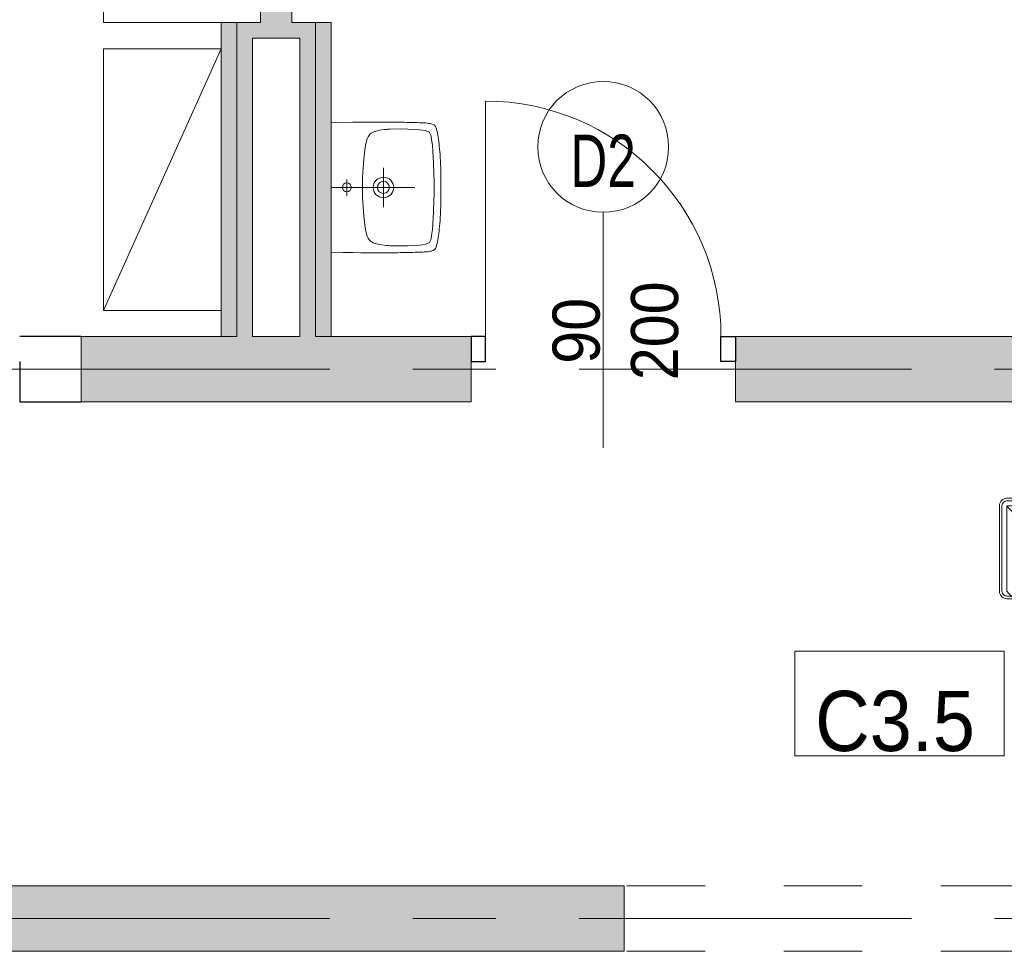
# Model space of a CAD drawing. Header units: centimetres. Extents: x -1737 to 22393, y -8842 to 3838.
# Tile 112 of 167: x 116 to 493, y 2831 to 3187. Entities that reach past the tile are written whole.
import ezdxf

# ---------------------------------------------------------------- set-up
doc = ezdxf.new("R2010")
doc.units = ezdxf.units.CM
doc.linetypes.add('Dash', pattern=[60, 30, -30])
doc.linetypes.add('Oś', pattern=[222.25, 127, -31.75, 31.75, -31.75])
for name, color, linetype, lineweight in [('A-ANNO-NOTE', 131, 'Continuous', 13), ('A-AREA-IDEN', 2, 'Continuous', 13), ('A-DETL-GENF', 92, 'Continuous', 9), ('A-DETL-MEDM', 33, 'Continuous', 13), ('A-DOOR', 31, 'Continuous', 13), ('A-DOOR-HDLN', 31, 'Continuous', 13), ('A-WALL', 113, 'Continuous', 13), ('A-WALL-IDEN', 211, 'Continuous', 13), ('A-WALL-PATT', 111, 'Continuous', 13), ('I-FURN', 30, 'Continuous', 9), ('P-SANR-FIXT', 6, 'Continuous', 9), ('PRZYW_Elementy_inst_przyw', 7, 'Continuous', 9), ('Q-SPCQ', 91, 'Continuous', 9), ('S-GRID', 1, 'Continuous', 13)]:
    doc.layers.add(name, color=color, linetype=linetype, lineweight=lineweight)
doc.styles.add('adam', font='arialbd.ttf')
doc.styles.add('Arial', font='arial.ttf', dxfattribs={"width": 0.9, "height": 18})
doc.styles.add('Arial_1', font='arial.ttf', dxfattribs={"width": 0.7, "height": 20})
doc.styles.add('Arial_10', font='arial.ttf', dxfattribs={"width": 0.9, "height": 23})
doc.styles.add('Arial_7', font='arial.ttf', dxfattribs={"width": 0.85, "height": 23})

# ---------------------------------------------------------------- blocks, each defined once
blk = doc.blocks.new('Umywalka koło Nova Pro - Pro 50-2032496-3_piętro I __3_90 m_ - stan projektowany')
at = {"layer": 'P-SANR-FIXT'}
for p, q in [((-11.82, 41.38), (-11.71, 41.67)), ((-11.6, 41.96), (-11.79, 41.38)), ((-11.71, 41.67), (-11.6, 41.96)), ((-11.6, 41.96), (-11.26, 42.47)), ((-11.26, 42.47), (-11.6, 41.96)), ((-11.26, 42.47), (-10.8, 42.84)), ((-10.8, 42.84), (-11.26, 42.47)), ((-10.8, 42.84), (-10.24, 43.11)), ((-10.24, 43.11), (-10.8, 42.84)), ((-10.24, 43.11), (-9.61, 43.32)), ((-9.61, 43.32), (-10.24, 43.11)), ((-9.61, 43.32), (-8.94, 43.51)), ((-8.94, 43.51), (-9.61, 43.32)), ((-8.94, 43.51), (-8.25, 43.64)), ((-8.25, 43.64), (-8.94, 43.51)), ((-8.25, 43.64), (-7.5, 43.8)), ((-7.5, 43.8), (-8.25, 43.64)), ((-7.5, 43.8), (-6.73, 43.91)), ((-6.73, 43.91), (-7.5, 43.8)), ((-6.97, 41.22), (-5.88, 41.43)), ((-6.73, 43.91), (-5.93, 44.04)), ((-5.93, 44.04), (-6.73, 43.91)), ((-5.93, 44.04), (-5.1, 44.15)), ((-5.1, 44.15), (-5.93, 44.04)), ((-5.88, 41.43), (-3.64, 41.75)), ((-5.1, 44.15), (-4.2, 44.25)), ((-4.2, 44.25), (-5.1, 44.15)), ((-4.2, 44.25), (-3.27, 44.36)), ((-3.27, 44.36), (-4.2, 44.25)), ((-3.64, 41.75), (-1.4, 41.94)), ((-3.27, 44.36), (-2.28, 44.44)), ((-2.28, 44.44), (-3.27, 44.36)), ((-2.28, 44.44), (-1.24, 44.52)), ((-1.24, 44.52), (-2.28, 44.44)), ((-1.4, 41.94), (3.1, 42.18)), ((-1.24, 44.52), (-0.15, 44.63)), ((-0.15, 44.63), (-1.24, 44.52)), ((-0.15, 44.63), (1.05, 44.71)), ((1.05, 44.71), (-0.15, 44.63)), ((1.05, 44.71), (2.3, 44.76)), ((2.3, 44.76), (1.05, 44.71)), ((2.3, 44.76), (3.66, 44.84)), ((3.66, 44.84), (2.3, 44.76)), ((3.1, 42.18), (7.6, 42.31)), ((3.66, 44.84), (5.12, 44.89)), ((5.12, 44.89), (3.66, 44.84)), ((5.12, 44.89), (6.72, 44.95)), ((6.72, 44.95), (5.12, 44.89)), ((6.72, 44.95), (8.45, 44.97)), ((8.45, 44.97), (6.72, 44.95)), ((7.6, 42.31), (9.86, 42.39)), ((8.45, 44.97), (10.4, 45)), ((10.4, 45), (8.45, 44.97)), ((9.86, 42.39), (11.04, 42.42)), ((10.4, 45), (14.63, 45)), ((14.63, 45), (10.4, 45)), ((11.04, 42.42), (11.7, 42.42)), ((11.7, 42.42), (12.5, 42.44)), ((12.5, 42.44), (13.3, 42.42)), ((13.3, 42.42), (13.99, 42.42)), ((13.99, 42.42), (15.14, 42.39)), ((14.63, 45), (16.55, 44.97)), ((16.55, 44.97), (14.63, 45)), ((15.14, 42.39), (17.4, 42.31)), ((16.55, 44.97), (18.31, 44.95)), ((18.31, 44.95), (16.55, 44.97)), ((17.4, 42.31), (21.9, 42.18)), ((18.31, 44.95), (19.88, 44.89)), ((19.88, 44.89), (18.31, 44.95)), ((19.88, 44.89), (21.34, 44.84)), ((21.34, 44.84), (19.88, 44.89)), ((21.34, 44.84), (22.7, 44.76)), ((22.7, 44.76), (21.34, 44.84)), ((21.9, 42.18), (26.4, 41.94)), ((22.7, 44.76), (23.98, 44.71)), ((23.98, 44.71), (22.7, 44.76)), ((23.98, 44.71), (25.15, 44.63)), ((25.15, 44.63), (23.98, 44.71)), ((25.15, 44.63), (26.24, 44.52)), ((26.24, 44.52), (25.15, 44.63)), ((26.24, 44.52), (27.31, 44.44)), ((27.31, 44.44), (26.24, 44.52)), ((26.4, 41.94), (28.64, 41.75)), ((27.31, 44.44), (28.29, 44.36)), ((28.29, 44.36), (27.31, 44.44)), ((28.29, 44.36), (29.23, 44.25)), ((29.23, 44.25), (28.29, 44.36)), ((28.64, 41.75), (30.88, 41.43)), ((29.23, 44.25), (30.1, 44.15)), ((30.1, 44.15), (29.23, 44.25)), ((30.1, 44.15), (30.93, 44.04)), ((30.93, 44.04), (30.1, 44.15)), ((30.88, 41.43), (31.97, 41.22)), ((30.93, 44.04), (31.76, 43.91)), ((31.76, 43.91), (30.93, 44.04)), ((31.76, 43.91), (32.5, 43.8)), ((32.5, 43.8), (31.76, 43.91)), ((32.5, 43.8), (33.25, 43.64)), ((33.25, 43.64), (32.5, 43.8)), ((33.25, 43.64), (33.97, 43.51)), ((33.97, 43.51), (33.25, 43.64)), ((33.97, 43.51), (34.63, 43.32)), ((34.63, 43.32), (33.97, 43.51)), ((34.63, 43.32), (35.24, 43.11)), ((35.24, 43.11), (34.63, 43.32)), ((35.24, 43.11), (35.8, 42.84)), ((35.8, 42.84), (35.24, 43.11)), ((35.8, 42.84), (36.28, 42.47)), ((36.28, 42.47), (35.8, 42.84)), ((36.28, 42.47), (36.6, 41.96)), ((36.6, 41.96), (36.28, 42.47)), ((36.6, 41.96), (36.82, 41.38)), ((-12.22, 37.28), (-12.19, 37.94)), ((-12.19, 37.94), (-12.16, 38.58)), ((-12.16, 38.58), (-12.14, 39.22)), ((-12.14, 39.22), (-12.08, 39.81)), ((-12.08, 39.81), (-12, 40.37)), ((-12, 40.37), (-11.92, 40.87)), ((-11.92, 40.87), (-11.82, 41.38)), ((-9.53, 36.82), (-9.39, 37.94)), ((-9.39, 37.94), (-9.21, 39.03)), ((-9.21, 39.03), (-9.05, 39.59)), ((-9.05, 39.59), (-8.86, 40.1)), ((-8.86, 40.1), (-8.7, 40.34)), ((-8.7, 40.34), (-8.51, 40.55)), ((-8.51, 40.55), (-8.03, 40.85)), ((-8.03, 40.85), (-7.53, 41.06)), ((-7.53, 41.06), (-6.97, 41.22)), ((31.97, 41.22), (32.53, 41.06)), ((32.53, 41.06), (33.06, 40.85)), ((33.06, 40.85), (33.54, 40.55)), ((33.54, 40.55), (33.73, 40.34)), ((33.73, 40.34), (33.86, 40.1)), ((33.86, 40.1), (34.07, 39.59)), ((34.07, 39.59), (34.21, 39.03)), ((34.21, 39.03), (34.39, 37.94)), ((34.39, 37.94), (34.53, 36.82)), ((36.82, 41.38), (36.92, 40.87)), ((36.92, 40.87), (37.03, 40.37)), ((37.03, 40.37), (37.08, 39.81)), ((37.08, 39.81), (37.14, 39.22)), ((37.14, 39.22), (37.16, 38.58)), ((37.16, 38.58), (37.19, 37.94)), ((37.19, 37.94), (37.22, 37.28)), ((-12.35, 33.65), (-12.32, 34.43)), ((-12.32, 34.43), (-12.3, 35.17)), ((-12.3, 35.17), (-12.27, 35.89)), ((-12.27, 35.89), (-12.24, 36.61)), ((-12.24, 36.61), (-12.22, 37.28)), ((-9.79, 32.32), (-9.71, 34.56)), ((-9.71, 34.56), (-9.53, 36.82)), ((12.5, 3), (12.5, 35)), ((34.53, 36.82), (34.71, 34.56)), ((34.71, 34.56), (34.82, 32.32)), ((37.22, 37.28), (37.24, 36.61)), ((37.24, 36.61), (37.27, 35.89)), ((37.27, 35.89), (37.3, 35.17)), ((37.3, 35.17), (37.32, 34.43)), ((37.32, 34.43), (37.35, 33.65)), ((-12.43, 29.39), (-12.4, 30.3)), ((-12.4, 30.88), (-12.38, 32.06)), ((-12.4, 30.3), (-12.4, 30.88)), ((-12.38, 32.06), (-12.35, 32.88)), ((-12.35, 32.88), (-12.35, 33.65)), ((-9.84, 30.06), (-9.79, 32.32)), ((34.82, 32.32), (34.84, 30.06)), ((37.35, 33.65), (37.35, 32.88)), ((37.35, 32.88), (37.38, 32.06)), ((37.38, 32.06), (37.4, 30.88)), ((37.4, 30.88), (37.43, 30.3)), ((37.43, 30.3), (37.43, 29.39)), ((-12.48, 24.81), (-12.46, 26.49)), ((-12.46, 27.5), (-12.43, 28.46)), ((-12.46, 26.49), (-12.46, 27.5)), ((-12.43, 28.46), (-12.43, 29.39)), ((-9.76, 25.56), (-9.84, 30.06)), ((34.84, 30.06), (34.76, 25.56)), ((37.43, 29.39), (37.46, 28.46)), ((37.46, 28.46), (37.46, 27.5)), ((37.46, 27.5), (37.48, 26.49)), ((37.48, 26.49), (37.48, 24.81)), ((-12.51, 21.3), (-12.48, 23.13)), ((-12.48, 23.13), (-12.48, 24.81)), ((-9.74, 24.87), (-9.76, 25.56)), ((-9.71, 24.55), (-9.74, 24.87)), ((-9.69, 24.15), (-9.71, 24.55)), ((-9.61, 23.27), (-9.69, 24.15)), ((-9.37, 21.54), (-9.61, 23.27)), ((20.01, 23), (5.01, 23)), ((34.63, 23.27), (34.37, 21.54)), ((34.69, 24.15), (34.63, 23.27)), ((34.71, 24.55), (34.69, 24.15)), ((34.74, 24.87), (34.71, 24.55)), ((34.76, 25.56), (34.74, 24.87)), ((37.48, 24.81), (37.51, 23.13)), ((37.51, 23.13), (37.51, 19.27)), ((-12.48, 19.27), (-12.51, 21.3)), ((-12.48, 16.98), (-12.48, 19.27)), ((-8.91, 19.86), (-9.37, 21.54)), ((-8.62, 19.03), (-8.91, 19.86)), ((-8.19, 18.26), (-8.62, 19.03)), ((33.62, 19.03), (33.19, 18.26)), ((33.91, 19.86), (33.62, 19.03)), ((34.37, 21.54), (33.91, 19.86)), ((37.51, 19.27), (37.48, 16.98)), ((-12.45, 14.35), (-12.48, 16.98)), ((-7.93, 17.91), (-8.19, 18.26)), ((-7.61, 17.62), (-7.93, 17.91)), ((-6.89, 17.14), (-7.61, 17.62)), ((-6.09, 16.8), (-6.89, 17.14)), ((-5.24, 16.53), (-6.09, 16.8)), ((-3.53, 16.16), (-5.24, 16.53)), ((-1.83, 15.89), (-3.53, 16.16)), ((1.66, 15.49), (-1.83, 15.89)), ((5.15, 15.2), (1.66, 15.49)), ((8.64, 15.06), (5.15, 15.2)), ((10.37, 15.01), (8.64, 15.06)), ((16.36, 15.06), (14.63, 15.01)), ((19.88, 15.2), (16.36, 15.06)), ((23.34, 15.49), (19.88, 15.2)), ((26.83, 15.89), (23.34, 15.49)), ((28.56, 16.16), (26.83, 15.89)), ((30.26, 16.53), (28.56, 16.16)), ((31.09, 16.8), (30.26, 16.53)), ((31.89, 17.14), (31.09, 16.8)), ((32.61, 17.62), (31.89, 17.14)), ((32.93, 17.91), (32.61, 17.62)), ((33.19, 18.26), (32.93, 17.91)), ((37.48, 16.98), (37.45, 14.35)), ((-12.4, 11.28), (-12.45, 14.35)), ((14.63, 15.01), (10.37, 15.01)), ((37.45, 14.35), (37.4, 11.28)), ((-12.32, 7.58), (-12.4, 11.28)), ((-12.19, 3), (-12.32, 7.58)), ((15.72, 9.02), (9.46, 9.02)), ((37.32, 7.58), (37.19, 3)), ((37.4, 11.28), (37.32, 7.58))]:
    blk.add_line(p, q, dxfattribs=at)
for centre, radius in [((12.51, 23), 3.92), ((12.51, 23), 2.28), ((12.5, 9.02), 1.72)]:
    blk.add_circle(centre, radius, dxfattribs=at)
blk = doc.blocks.new('DRZWI 1S - automatyczna etykieta - Drzwi 90-2313311-3_piętro I __3_90 m_ - stan projektowany')
at = {"layer": 'A-DETL-GENF'}
for p, q in [((-50.5, -3), (-45, -3)), ((-50.5, -12.5), (-50.5, -3)), ((-45, -3), (-45, -12.5)), ((45, -3), (50.5, -3)), ((45, -12.5), (45, -3)), ((50.5, -3), (50.5, -12.5)), ((-45, -12.5), (-50.5, -12.5)), ((50.5, -12.5), (45, -12.5))]:
    blk.add_line(p, q, dxfattribs=at)
at = {"layer": 'A-DETL-MEDM', "lineweight": 25}
for p, q in [((-50.5, -12.5), (-50.5, -3)), ((-50.5, -3), (-45, -3)), ((-45, -3), (-45, -12.5)), ((45, -3), (45, -12.5)), ((50.5, -3), (45, -3)), ((50.5, -12.5), (50.5, -3)), ((-45, -12.5), (-50.5, -12.5)), ((45, -12.5), (50.5, -12.5))]:
    blk.add_line(p, q, dxfattribs=at)
at = {"layer": 'A-DOOR'}
blk.add_line((45, -12.5), (45, -102.5), dxfattribs=at)
blk.add_arc((45, -12.5), 90, 180, 270, dxfattribs=at)
blk = doc.blocks.new('Blat - Blat-2431471-3_piętro I __3_90 m_ - stan projektowany')
at = {"layer": 'I-FURN'}
for p, q in [((0, 60), (0, 15)), ((100, 60), (0, 60)), ((100, 0), (100, 60))]:
    blk.add_line(p, q, dxfattribs=at)
blk = doc.blocks.new('Szafa1 - 45 cm-2431286-3_piętro I __3_90 m_ - stan projektowany')
at = {"layer": 'Q-SPCQ'}
for p, q in [((-37.5, 48), (62.5, 3)), ((-37.5, 3), (-37.5, 48)), ((-37.5, 48), (62.5, 48)), ((62.5, 48), (62.5, 3))]:
    blk.add_line(p, q, dxfattribs=at)
blk = doc.blocks.new('OTWOR_DRZWIOWY_NIEZABUD - 151x205-V21-3_piętro I __3_90 m_ - stan projektowany')
at = {"layer": 'A-DOOR-HDLN', "linetype": 'Dash', "lineweight": 9}
for p, q in [((-75.5, 12.5), (75.5, 12.5)), ((-75.5, -12.5), (75.5, -12.5))]:
    blk.add_line(p, q, dxfattribs=at)
blk = doc.blocks.new('ET sciana_AT7 - 10mm-2270614-3_piętro I __3_90 m_ - stan projektowany')
at = {"layer": 'A-WALL-IDEN'}
for p, q in [((-0.4, 0.196875), (0.4, 0.196875)), ((-0.4, -0.203125), (-0.4, 0.196875)), ((0.4, 0.196875), (0.4, -0.203125)), ((-0.4, -0.203125), (0.4, -0.203125))]:
    blk.add_line(p, q, dxfattribs=at)
blk = doc.blocks.new('LN-4kB')
for centre in [(0, 9.5), (0, -23.14)]:
    blk.add_arc(centre, 20.48, 217.175, 322.825)
at = {"layer": 'PRZYW_Elementy_inst_przyw'}
for p, q in [((16.32, 0), (-16.32, 0)), ((-19.2, -2.88), (-19.2, -35.52)), ((-18.24, -2.88), (-18.24, -35.52)), ((-16.32, -0.96), (16.32, -0.96)), ((18.24, -2.88), (18.24, -35.52)), ((19.2, -35.52), (19.2, -2.88)), ((-16.32, -37.44), (-14.67, -37.44)), ((14.67, -37.44), (16.32, -37.44)), ((-16.32, -38.4), (-13.67, -38.4)), ((13.67, -38.4), (16.32, -38.4))]:
    blk.add_line(p, q, dxfattribs=at)
at = {"layer": 'PRZYW_Elementy_inst_przyw', "color": 7}
for p, q in [((-16.32, -35.52), (-16.32, -2.88)), ((-16.32, -2.88), (16.32, -2.88)), ((16.32, -2.88), (16.32, -35.52))]:
    blk.add_line(p, q, dxfattribs=at)
at = {"layer": 'PRZYW_Elementy_inst_przyw'}
for centre, radius, start, end in [((-16.32, -2.88), 2.88, 90, 180), ((16.32, -2.88), 2.88, 0, 90), ((-16.32, -2.88), 1.92, 90, 180), ((16.32, -2.88), 1.92, 0, 90), ((-16.32, -35.52), 2.88, 180, 270), ((-16.32, -35.52), 1.92, 180, 270), ((16.32, -35.52), 2.88, 270, 0), ((16.32, -35.52), 1.92, 270, 0)]:
    blk.add_arc(centre, radius, start, end, dxfattribs=at)
at = {"layer": 'PRZYW_Elementy_inst_przyw', "color": 150, "lineweight": 5, "insert": (-10.49, -15.87), "char_height": 2.5, "width": 28.6554, "attachment_point": 1, "style": 'adam'}
blk.add_mtext('{\\H5.6x;\\C256;NL}', dxfattribs=at)

msp = doc.modelspace()

# ---------------------------------------------------------------- hatches: boundary and pattern name
at = {"layer": 'A-WALL-PATT'}
for points in [[(208.38, 3185.83), (220.38, 3185.83), (220.38, 3511.33), (208.38, 3511.33), (208.38, 3191.75)], [(193.38, 3065.83), (199.38, 3065.83), (199.38, 3185.83), (193.38, 3185.83), (193.38, 3097.17)], [(219.38, 3179.83), (223.38, 3179.83), (223.38, 3185.83), (199.38, 3185.83), (199.38, 3179.83), (209.38, 3179.83)], [(229.38, 3065.83), (229.38, 3185.83), (223.38, 3185.83), (223.38, 3065.83)], [(235.38, 3065.83), (235.38, 3185.83), (229.38, 3185.83), (229.38, 3065.83)], [(199.38, 3065.83), (205.38, 3065.83), (205.38, 3179.83), (199.38, 3179.83), (199.38, 3097.17)]]:
    msp.add_hatch(color=9, dxfattribs=at).paths.add_polyline_path(points, flags=0)
h = msp.add_hatch(color=9, dxfattribs=at)
h.paths.add_polyline_path([(139.88, 3040.83), (288.88, 3040.83), (288.88, 3065.83), (139.88, 3065.83)], flags=0)
h.paths.add_polyline_path([(-44.62, 3040.83), (-4.62, 3040.83), (-4.62, 3065.83), (-44.62, 3065.83)], flags=0)
h.paths.add_polyline_path([(403.43, 3040.83), (569.38, 3040.83), (569.38, 3065.83), (389.88, 3065.83), (389.88, 3040.83)], flags=0)
at = {"layer": 'A-WALL-PATT', "lineweight": 5}
h = msp.add_hatch(color=254, dxfattribs=at)
h.paths.add_polyline_path([(204.29, 2830.83), (347.38, 2830.83), (347.38, 2855.83), (-567.62, 2855.83), (-567.62, 2830.83), (-92.69, 2830.83)], flags=0)
h.paths.add_polyline_path([(542.38, 2830.83), (542.38, 2855.83), (498.38, 2855.83), (498.38, 2830.83), (528.09, 2830.83)], flags=0)

# ---------------------------------------------------------------- linework, layer by layer
at = {"layer": 'A-ANNO-NOTE'}
msp.add_line((339.38, 3023.33), (339.38, 3113.33), dxfattribs=at)
msp.add_line((339.38, 3023.33), (339.38, 3113.33), dxfattribs=at)
msp.add_circle((339.38, 3138.33), 25, dxfattribs=at)
at = {"layer": 'A-WALL', "lineweight": 9}
for p, q in [((208.38, 3511.33), (208.38, 3185.83)), ((220.38, 3185.83), (220.38, 3511.33)), ((208.38, 3185.83), (193.38, 3185.83)), ((193.38, 3185.83), (193.38, 3065.83)), ((199.38, 3185.83), (199.38, 3065.83)), ((235.38, 3185.83), (220.38, 3185.83)), ((229.38, 3065.83), (229.38, 3185.83)), ((235.38, 3065.83), (235.38, 3185.83)), ((205.38, 3179.83), (223.38, 3179.83)), ((205.38, 3065.83), (205.38, 3179.83)), ((223.38, 3179.83), (223.38, 3065.83)), ((139.88, 3065.83), (199.38, 3065.83)), ((223.38, 3065.83), (205.38, 3065.83)), ((229.38, 3065.83), (288.88, 3065.83)), ((569.38, 3065.83), (389.88, 3065.83)), ((288.88, 3040.83), (288.88, 3056.33)), ((389.88, 3056.33), (389.88, 3040.83)), ((139.88, 3040.83), (288.88, 3040.83)), ((389.88, 3040.83), (607.38, 3040.83)), ((347.38, 2855.83), (-499.62, 2855.83)), ((347.38, 2830.83), (347.38, 2855.83)), ((347.38, 2830.83), (-657.62, 2830.83))]:
    msp.add_line(p, q, dxfattribs=at)
at = {"layer": 'A-WALL', "color": 250, "lineweight": 25}
for p, q in [((139.88, 3065.83), (116.38, 3065.83)), ((116.38, 3056.33), (116.38, 3040.83)), ((116.38, 3040.83), (139.88, 3040.83))]:
    msp.add_line(p, q, dxfattribs=at)
at = {"layer": 'A-WALL'}
msp.add_line((139.88, 3065.83), (139.88, 3040.83), dxfattribs=at)
at = {"layer": 'S-GRID', "linetype": 'Oś'}
for p, q in [((-1225.62, 3053.33), (1897.1, 3053.33)), ((-1225.62, 2843.33), (1859.41, 2843.33))]:
    msp.add_line(p, q, dxfattribs=at)

# ---------------------------------------------------------------- block references
at = {"layer": 'A-DOOR', "rotation": 180}
for name, p in [('DRZWI 1S - automatyczna etykieta - Drzwi 90-2313311-3_piętro I __3_90 m_ - stan projektowany', (339.38, 3053.33)), ('OTWOR_DRZWIOWY_NIEZABUD - 151x205-V21-3_piętro I __3_90 m_ - stan projektowany', (422.88, 2843.33))]:
    msp.add_blockref(name, p, dxfattribs=at)
at = {"layer": 'A-WALL-IDEN', "xscale": 99.99999999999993, "yscale": 99.99999999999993, "zscale": 99.99999999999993}
msp.add_blockref('ET sciana_AT7 - 10mm-2270614-3_piętro I __3_90 m_ - stan projektowany', (452.66, 2925.88), dxfattribs=at)
at = {"layer": 'I-FURN', "rotation": 89.99999999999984}
msp.add_blockref('Blat - Blat-2431471-3_piętro I __3_90 m_ - stan projektowany', (208.38, 3185.83), dxfattribs=at)
at = {"layer": 'P-SANR-FIXT', "rotation": 270.0000000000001}
msp.add_blockref('Umywalka koło Nova Pro - Pro 50-2032496-3_piętro I __3_90 m_ - stan projektowany', (232.38, 3135.33), dxfattribs=at)
at = {"layer": 'PRZYW_Elementy_inst_przyw', "color": 252, "lineweight": 5}
msp.add_blockref('LN-4kB', (510, 3004), dxfattribs=at)
at = {"layer": 'Q-SPCQ', "rotation": 90.00000000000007}
msp.add_blockref('Szafa1 - 45 cm-2431286-3_piętro I __3_90 m_ - stan projektowany', (196.38, 3113.33), dxfattribs=at)

# ---------------------------------------------------------------- texts
at = {"layer": 'A-ANNO-NOTE', "lineweight": 211, "insert": (339.31, 3133.03), "char_height": 20, "width": 25.97, "attachment_point": 5, "line_spacing_factor": 0.936439, "style": 'Arial_1'}
msp.add_mtext('\\pxqc,t4.445,8.89,13.335,17.78,22.225,26.67,31.115,35.56,40.005,44.45,48.895,53.34,57.785,62.23,66.675,71.12,75.565,80.01,84.455,88.9,93.345,97.79,102.235,106.68,111.125,115.57,120.015,124.46,128.905,133.35,137.795,142.24;{D2}', dxfattribs=at)
at = {"layer": 'A-ANNO-NOTE', "lineweight": 211, "char_height": 18, "attachment_point": 5, "rotation": 90, "line_spacing_factor": 0.936439, "style": 'Arial'}
for s, insert, width in [('\\pxqc,t6.35,12.7,19.05,25.4,31.75,38.1,44.45,50.8,57.15,63.5,69.85,76.2,82.55,88.9,95.25,101.6,107.95,114.3,120.65,127,133.35,139.7,146.05,152.4,158.75,165.1,171.45,177.8,184.15,190.5,196.85,203.2;{200}', (359.14, 3068.02), 38.07), ('\\pxqc,t6.35,12.7,19.05,25.4,31.75,38.1,44.45,50.8,57.15,63.5,69.85,76.2,82.55,88.9,95.25,101.6,107.95,114.3,120.65,127,133.35,139.7,146.05,152.4,158.75,165.1,171.45,177.8,184.15,190.5,196.85,203.2;{200}', (359.14, 3068.02), 38.07), ('\\pxqc,t6.35,12.7,19.05,25.4,31.75,38.1,44.45,50.8,57.15,63.5,69.85,76.2,82.55,88.9,95.25,101.6,107.95,114.3,120.65,127,133.35,139.7,146.05,152.4,158.75,165.1,171.45,177.8,184.15,190.5,196.85,203.2;{90}', (329.14, 3068.02), 25.65)]:
    msp.add_mtext(s, dxfattribs=dict(at, insert=insert, width=width))
at = {"layer": 'A-AREA-IDEN', "color": 0, "insert": (336.24, 3226.2), "char_height": 23, "width": 91.63, "attachment_point": 3, "line_spacing_factor": 0.936439, "style": 'Arial_7'}
msp.add_mtext('\\pt84.99995,169.9999,255.00008,340.00003,424.99998,509.99993,595.00011,680.00006,765.00001,849.99996,934.99991,1020.00009,1105.00004,1189.99999,1274.99994,1359.99989,1445.00007,1530.00002,1614.99997,1699.99992,1785.0001,1870.00005,1955,2039.99995,2124.9999,2210.00008,2295.00003,2379.99998,2464.99993,2550.00011,2635.00006,2720.00001;15.4 m˛', dxfattribs=at)
at = {"layer": 'A-WALL-IDEN', "insert": (450.89, 2918.72), "char_height": 23, "width": 61.29, "attachment_point": 5, "line_spacing_factor": 0.936439, "style": 'Arial_10'}
msp.add_mtext('\\pxqc,t4.96957,9.93913,14.9087,19.87826,24.84783,29.81739,34.78696,39.75652,44.72609,49.69565,54.66522,59.63478,64.60435,69.57391,74.54348,79.51304,84.48261,89.45217,94.42174,99.3913,104.36087,109.33043,114.3,119.26957,124.23913,129.2087,134.17826,139.14783,144.11739,149.08696,154.05652,159.02609;{C3.5}', dxfattribs=at)

doc.saveas('drawing.dxf')
